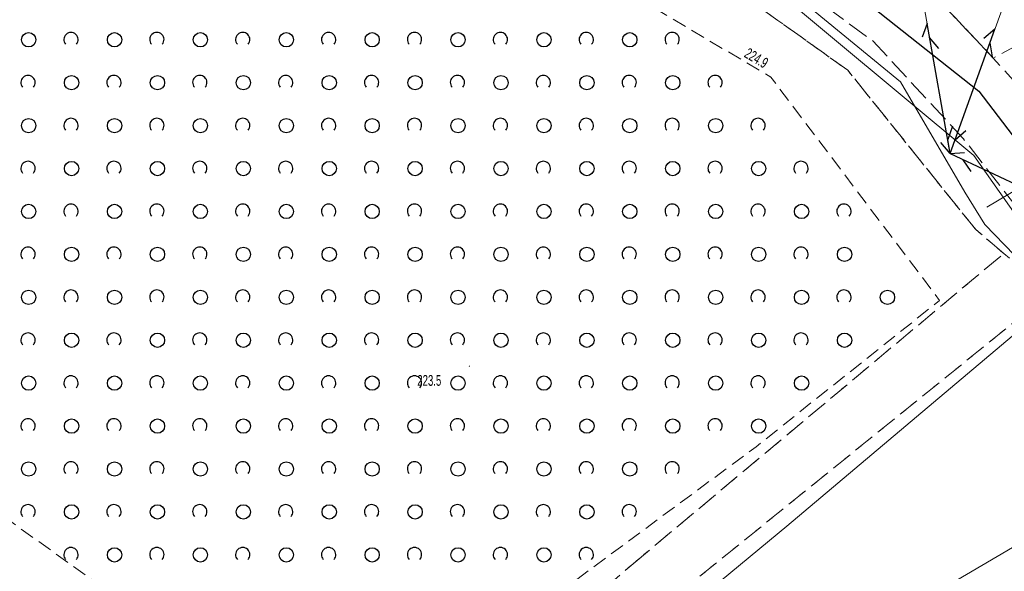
# Model space of a CAD drawing. Header units: metres. Extents: x 6590050 to 6616701, y 5542928 to 5566958.
# Tile 24 of 48: x 6598630 to 6598699, y 5546644 to 5546683. Entities that reach past the tile are written whole.
import ezdxf
from ezdxf.enums import TextEntityAlignment as Align

# ---------------------------------------------------------------- set-up
doc = ezdxf.new("R2010")
doc.units = ezdxf.units.M
doc.header["$MEASUREMENT"] = 0
for name, pattern in [('1.0_0.5', [1.5, 1, -0.5]), ('1.5_0.5', [2, 1.5, -0.5]), ('egkk-500', [2, 1.5, -0.5]), ('egug-500', [1, 0.5, -0.5]), ('sutp_500', [0])]:
    doc.linetypes.add(name, pattern=pattern)
doc.layers.get('0').update_dxf_attribs({"color": 2, "linetype": 'CONTINUOUS', "lineweight": 5})
for name, color, linetype in [('217-kontur klasyfikacyjny', 7, 'CONTINUOUS'), ('218-kontur użytku gruntowego', 7, 'CONTINUOUS'), ('jezdnia', 7, 'CONTINUOUS'), ('Oś ulicy', 7, 'CONTINUOUS'), ('pikieta naturalna', 7, 'CONTINUOUS'), ('pikieta naturalna-Atr2', 7, 'CONTINUOUS'), ('przewód elektroenergetyczny podziemny', 7, 'CONTINUOUS'), ('przewód gazowy', 7, 'CONTINUOUS'), ('przewód kanalizacyjny', 7, 'CONTINUOUS'), ('przewód telekomunikacyjny napowietrzny', 7, 'CONTINUOUS'), ('przewód wodociągowy', 7, 'CONTINUOUS'), ('zadrzewienie  zakrzewienie', 7, 'CONTINUOUS')]:
    doc.layers.add(name, color=color, linetype=linetype)
doc.styles.get("Standard").update_dxf_attribs({"font": 'Working1250', "width": 0.75})

# ---------------------------------------------------------------- blocks, each defined once
blk = doc.blocks.new('PW01')
at = {"linetype": 'Continuous', "lineweight": 13}
h = blk.add_hatch(color=0, dxfattribs=at)
edge = h.paths.add_edge_path()
edge.add_arc((0, 0), 0.045, 0, 360)
blk = doc.blocks.new('SUTP')
at = {"color": 0, "linetype": 'Continuous'}
for p, q in [((0, 0), (0.866, 0.5)), ((0, 0), (9.232, 0)), ((1.866, -0.5), (1, 0)), ((7.366, -0.5), (8.232, 0)), ((9.232, 0), (8.366, 0.5))]:
    blk.add_line(p, q, dxfattribs=at)
blk = doc.blocks.new('OTZK1')
at = {"color": 0, "linetype": 'Continuous'}
blk.add_circle((0, 0), 0.5, dxfattribs=at)
blk = doc.blocks.new('OTZK2')
at = {"color": 0, "linetype": 'Continuous'}
blk.add_arc((0, 0), 0.5, 318.85, 221.162, dxfattribs=at)

msp = doc.modelspace()

# ---------------------------------------------------------------- linework, layer by layer
at = {"layer": '217-kontur klasyfikacyjny', "color": 92, "linetype": 'egkk-500', "lineweight": 18, "flags": 128}
for points in [[(6598688.14, 5546679.5), (6598674.23, 5546689.41)], [(6598697.08, 5546668.36), (6598688.14, 5546679.5)], [(6598699.05, 5546666.69), (6598697.08, 5546668.36)], [(6598673.14, 5546645), (6598699.05, 5546666.69)], [(6598702.3, 5546663.94), (6598676.16, 5546642.8)], [(6598630.38, 5546607.73), (6598673.14, 5546645)]]:
    msp.add_lwpolyline(points, dxfattribs=at)
at = {"layer": '218-kontur użytku gruntowego', "color": 3, "linetype": 'egug-500', "lineweight": 18, "flags": 128}
for points in [[(6598674.23, 5546689.41), (6598688.14, 5546679.5)], [(6598688.14, 5546679.5), (6598697.08, 5546668.36)], [(6598697.08, 5546668.36), (6598699.05, 5546666.69)], [(6598673.14, 5546645), (6598699.05, 5546666.69)], [(6598699.05, 5546666.69), (6598702.3, 5546663.94)], [(6598702.3, 5546663.94), (6598676.16, 5546642.8)], [(6598630.38, 5546607.73), (6598673.14, 5546645)]]:
    msp.add_lwpolyline(points, dxfattribs=at)
at = {"layer": 'jezdnia', "color": 7, "linetype": '1.5_0.5', "lineweight": 18, "flags": 128}
for points in [[(6598291.09, 5546711.93), (6598293.34, 5546712.66), (6598295.74, 5546713.62), (6598305.82, 5546719.1), (6598305.79, 5546721.36), (6598310.47, 5546724.1), (6598311.96, 5546722.32), (6598318.56, 5546725.06), (6598318.88, 5546728.5), (6598323.66, 5546729.81), (6598324.77, 5546727.26), (6598345.85, 5546733.46), (6598363.75, 5546737.24), (6598364.35, 5546741.06), (6598368.84, 5546741.8), (6598370.16, 5546738.08), (6598374.51, 5546738.68), (6598380.85, 5546745.44), (6598383.92, 5546744.38), (6598383.15, 5546739.5), (6598402.86, 5546741.28), (6598437.76, 5546745.73), (6598441.02, 5546752.02), (6598446.45, 5546752.14), (6598447.57, 5546746.98), (6598460.85, 5546747.28), (6598477.08, 5546746.42), (6598478.19, 5546749.34), (6598484.22, 5546748.8), (6598484.46, 5546745.66), (6598488.96, 5546745.2), (6598494.58, 5546744.63), (6598509.52, 5546743.01), (6598514.28, 5546742.49), (6598521.16, 5546741.47), (6598523.54, 5546741.24), (6598531.71, 5546740.09), (6598531.07, 5546751.26), (6598535.55, 5546750.36), (6598539.92, 5546749.33), (6598537.98, 5546739.45), (6598552.77, 5546737.86), (6598559.09, 5546737.17), (6598565.02, 5546736.48), (6598572.97, 5546735.81), (6598580.67, 5546735.05), (6598591.6, 5546733.63), (6598593.98, 5546735.55), (6598596.98, 5546738.5), (6598600.44, 5546735.31), (6598598.65, 5546732.17), (6598608, 5546729.84), (6598621.87, 5546726.01), (6598625.4, 5546724.84), (6598627.06, 5546727.51), (6598630.31, 5546726.12), (6598630.89, 5546722.81), (6598637.06, 5546719.82), (6598645.86, 5546715.45), (6598652.12, 5546711.97), (6598653.2, 5546712.66), (6598656.33, 5546711.66), (6598657.6, 5546711.15), (6598659.54, 5546710.09), (6598663.08, 5546707.05), (6598662.56, 5546705.34), (6598665.43, 5546703.41), (6598672.11, 5546699.89), (6598673.28, 5546700.21), (6598679.18, 5546697), (6598683.27, 5546694.52), (6598686.44, 5546692.65), (6598686, 5546691.52), (6598693.71, 5546685.22), (6598698.31, 5546680.35), (6598704.25, 5546673.7), (6598706.65, 5546670.4), (6598710.17, 5546665.7), (6598714.02, 5546662.43), (6598718.92, 5546660.51), (6598723.03, 5546660.42), (6598729.6, 5546660.94), (6598735.35, 5546662.17), (6598739.77, 5546664.38), (6598741.99, 5546666.94), (6598744.49, 5546671.55), (6598745.86, 5546680.44), (6598747.61, 5546702.72), (6598751.56, 5546701.87), (6598749.76, 5546680.33), (6598748.88, 5546673.75), (6598746.6, 5546659.18), (6598739.25, 5546654.38), (6598732.66, 5546655.31), (6598719.48, 5546655.24), (6598718.82, 5546655.52), (6598713.6, 5546657.38), (6598707.08, 5546661.9), (6598701.92, 5546667.4), (6598696.22, 5546674.71), (6598689.9, 5546681.54), (6598675.65, 5546691.94), (6598660.49, 5546701.57), (6598652.14, 5546707.42), (6598643.72, 5546711.95), (6598634.39, 5546716.19), (6598626.4, 5546719.32), (6598614.85, 5546722.85), (6598604.49, 5546725.66), (6598590.59, 5546728.4), (6598580.02, 5546730.1), (6598572.26, 5546731.15), (6598564.05, 5546732.04), (6598555.31, 5546733.27), (6598536.88, 5546735.66), (6598520.74, 5546737.19), (6598513.36, 5546738.04), (6598509.04, 5546738.49), (6598497.49, 5546739.71), (6598480.43, 5546741.45), (6598469.58, 5546742.17), (6598459.32, 5546742.59), (6598448.87, 5546742.27), (6598440.17, 5546741.51), (6598430.11, 5546740.04), (6598413.49, 5546737.6), (6598401.77, 5546736.51), (6598391.68, 5546735.64), (6598381.1, 5546734.8), (6598371.81, 5546733.63), (6598360.64, 5546731.93), (6598352.87, 5546730.22), (6598340.04, 5546726.9), (6598326.4, 5546722.75), (6598313.92, 5546717.69), (6598294.1, 5546707.33)], [(6598693.71, 5546685.22), (6598695.38, 5546686.77), (6598699.78, 5546683.96), (6598700.06, 5546681.29), (6598698.31, 5546680.35)]]:
    msp.add_lwpolyline(points, close=True, dxfattribs=at)
at = {"layer": 'Oś ulicy', "color": 5, "linetype": 'Continuous', "lineweight": 25, "flags": 128}
msp.add_lwpolyline([(6598277.41, 5546703.71), (6598324.06, 5546724.6), (6598371.24, 5546736.05), (6598456.58, 5546744.85), (6598523.4, 5546739.49), (6598576.83, 5546732.39), (6598620.78, 5546724.14), (6598645.8, 5546713.07), (6598677.12, 5546694.04), (6598697.31, 5546678.03), (6598710, 5546661.39), (6598718.06, 5546657.9), (6598738.42, 5546651.82), (6598746.62, 5546682.36), (6598758.01, 5546805.57), (6598776.59, 5546944.83)], dxfattribs=at)
at = {"layer": 'przewód elektroenergetyczny podziemny', "color": 1, "linetype": 'Continuous', "lineweight": 18, "flags": 128}
msp.add_lwpolyline([(6598615.15, 5546609.1), (6598632.44, 5546596.35), (6598654.46, 5546623.26), (6598683.89, 5546647.62), (6598701.26, 5546662.28), (6598719.52, 5546653), (6598731.32, 5546649.33), (6598737.01, 5546648.24), (6598746.2, 5546646.01), (6598750.66, 5546648.56), (6598754.01, 5546677.47), (6598757.32, 5546720.1), (6598758.7, 5546737.52), (6598750.01, 5546738.68), (6598752.31, 5546768.98), (6598755.1, 5546804.37), (6598757.78, 5546824.18), (6598759.95, 5546839.54), (6598763.26, 5546862.15), (6598765.71, 5546879.61), (6598768.3, 5546897.08), (6598770.82, 5546915.43), (6598775.54, 5546946.16), (6598776.28, 5546952.77)], dxfattribs=at)
at = {"layer": 'przewód gazowy', "color": 52, "linetype": 'Continuous', "lineweight": 18, "flags": 128}
msp.add_lwpolyline([(6598551.36, 5546732.87), (6598574.52, 5546730.18), (6598616.84, 5546722.32), (6598638.41, 5546713.77), (6598658.85, 5546701.15), (6598676.93, 5546690.23), (6598696.95, 5546673.54), (6598704.58, 5546662.67), (6598719.89, 5546654.4), (6598729.8, 5546653.55), (6598729.45, 5546660.06), (6598736.36, 5546667.46), (6598741.08, 5546674.95), (6598743.2, 5546690.45), (6598745.49, 5546691.66), (6598746.14, 5546712.66), (6598749.3, 5546734.13), (6598750.05, 5546775.58), (6598754.2, 5546796.63), (6598754.64, 5546805.1)], dxfattribs=at)
at = {"layer": 'przewód kanalizacyjny', "color": 34, "linetype": 'Continuous', "lineweight": 18, "flags": 128}
msp.add_lwpolyline([(6598685.58, 5546640.11), (6598688.93, 5546639.86), (6598710.36, 5546652.43), (6598711.02, 5546647.7), (6598722.28, 5546642.67), (6598745.55, 5546666.73), (6598749.44, 5546706.35), (6598752.53, 5546745.54), (6598755.48, 5546784.23), (6598760.19, 5546822.73), (6598765.45, 5546861.29), (6598770.74, 5546897.08), (6598777, 5546940.71), (6598781.53, 5546950.42), (6598795.57, 5546957.62), (6598838.22, 5546967.52), (6598839.26, 5546970.52)], dxfattribs=at)
at = {"layer": 'przewód telekomunikacyjny napowietrzny', "color": 30, "linetype": 'sutp_500', "lineweight": 18, "flags": 128}
for points in [[(6598695.3, 5546673.67), (6598707.42, 5546707.4)], [(6598695.3, 5546673.67), (6598692.75, 5546688)], [(6598695.3, 5546673.67), (6598721.01, 5546661.57)]]:
    msp.add_lwpolyline(points, dxfattribs=at)
at = {"layer": 'przewód wodociągowy', "color": 5, "linetype": 'Continuous', "lineweight": 18, "flags": 128}
for points in [[(6598696.33, 5546670.97), (6598691.83, 5546678.69), (6598680.56, 5546687.95), (6598657.4, 5546702.81), (6598641.45, 5546711.54), (6598631.11, 5546716.47), (6598613.22, 5546722.53), (6598592.02, 5546727.94), (6598575.97, 5546730.12), (6598551.95, 5546733.17), (6598536.73, 5546734.8), (6598537.47, 5546740.73), (6598523.29, 5546742.58), (6598494.52, 5546746.02), (6598492.19, 5546746.8), (6598473.76, 5546747.56), (6598453.52, 5546748.38), (6598414.71, 5546744.27), (6598383.82, 5546742.04), (6598374.87, 5546741.49), (6598364.62, 5546739.1), (6598346.17, 5546734.02), (6598312.98, 5546724), (6598278.04, 5546736.76)], [(6598709.64, 5546679.72), (6598705.03, 5546674.2), (6598697.86, 5546669.93)], [(6598754.05, 5546645.49), (6598746.93, 5546641.62), (6598729.32, 5546645.04), (6598710.08, 5546655.92), (6598697.71, 5546668.72), (6598696.33, 5546670.97)]]:
    msp.add_lwpolyline(points, dxfattribs=at)
at = {"layer": 'zadrzewienie  zakrzewienie', "color": 7, "linetype": '1.0_0.5', "lineweight": 18, "flags": 128}
msp.add_lwpolyline([(6598650.11, 5546698.33), (6598682.77, 5546679.02), (6598694.56, 5546663.41), (6598681.74, 5546653.18), (6598652.49, 5546631.54), (6598622.69, 5546652.98), (6598620.44, 5546634.84), (6598615.23, 5546636.47), (6598598.83, 5546664.36), (6598610.73, 5546677.37), (6598626.34, 5546702.24)], close=True, dxfattribs=at)

# ---------------------------------------------------------------- block references
at = {"layer": 'pikieta naturalna', "color": 7, "linetype": 'Continuous', "lineweight": 13}
for p in [(6598682.77, 5546679.02), (6598661.71, 5546658.81)]:
    msp.add_blockref('PW01', p, dxfattribs=at)
at = {"layer": 'przewód telekomunikacyjny napowietrzny', "color": 30, "linetype": 'Continuous', "lineweight": 18}
for rotation in [100.09, 70.235, 334.797]:
    msp.add_blockref('SUTP', (6598695.3, 5546673.67), dxfattribs=dict(at, rotation=rotation))
at = {"layer": 'zadrzewienie  zakrzewienie', "color": 7, "linetype": 'Continuous', "lineweight": 18}
for name, p in [('OTZK1', (6598630.916, 5546681.626)), ('OTZK2', (6598633.874, 5546681.637)), ('OTZK1', (6598636.916, 5546681.626)), ('OTZK2', (6598639.874, 5546681.637)), ('OTZK1', (6598642.916, 5546681.626)), ('OTZK2', (6598645.874, 5546681.637)), ('OTZK1', (6598648.916, 5546681.626)), ('OTZK2', (6598651.874, 5546681.637)), ('OTZK1', (6598654.916, 5546681.626)), ('OTZK2', (6598657.874, 5546681.637)), ('OTZK1', (6598660.916, 5546681.626)), ('OTZK2', (6598663.874, 5546681.637)), ('OTZK1', (6598666.916, 5546681.626)), ('OTZK2', (6598669.874, 5546681.637)), ('OTZK1', (6598672.916, 5546681.626)), ('OTZK2', (6598675.874, 5546681.637)), ('OTZK2', (6598630.874, 5546678.637)), ('OTZK1', (6598633.916, 5546678.626)), ('OTZK2', (6598636.874, 5546678.637)), ('OTZK1', (6598639.916, 5546678.626)), ('OTZK2', (6598642.874, 5546678.637)), ('OTZK1', (6598645.916, 5546678.626)), ('OTZK2', (6598648.874, 5546678.637)), ('OTZK1', (6598651.916, 5546678.626)), ('OTZK2', (6598654.874, 5546678.637)), ('OTZK1', (6598657.916, 5546678.626)), ('OTZK2', (6598660.874, 5546678.637)), ('OTZK1', (6598663.916, 5546678.626)), ('OTZK2', (6598666.874, 5546678.637)), ('OTZK1', (6598669.916, 5546678.626)), ('OTZK2', (6598672.874, 5546678.637)), ('OTZK1', (6598675.916, 5546678.626)), ('OTZK2', (6598678.874, 5546678.637)), ('OTZK1', (6598630.916, 5546675.626)), ('OTZK2', (6598633.874, 5546675.637)), ('OTZK1', (6598636.916, 5546675.626)), ('OTZK2', (6598639.874, 5546675.637)), ('OTZK1', (6598642.916, 5546675.626)), ('OTZK2', (6598645.874, 5546675.637)), ('OTZK1', (6598648.916, 5546675.626)), ('OTZK2', (6598651.874, 5546675.637)), ('OTZK1', (6598654.916, 5546675.626)), ('OTZK2', (6598657.874, 5546675.637)), ('OTZK1', (6598660.916, 5546675.626)), ('OTZK2', (6598663.874, 5546675.637)), ('OTZK1', (6598666.916, 5546675.626)), ('OTZK2', (6598669.874, 5546675.637)), ('OTZK1', (6598672.916, 5546675.626)), ('OTZK2', (6598675.874, 5546675.637)), ('OTZK1', (6598678.916, 5546675.626)), ('OTZK2', (6598681.874, 5546675.637)), ('OTZK2', (6598630.874, 5546672.637)), ('OTZK1', (6598633.916, 5546672.626)), ('OTZK2', (6598636.874, 5546672.637)), ('OTZK1', (6598639.916, 5546672.626)), ('OTZK2', (6598642.874, 5546672.637)), ('OTZK1', (6598645.916, 5546672.626)), ('OTZK2', (6598648.874, 5546672.637)), ('OTZK1', (6598651.916, 5546672.626)), ('OTZK2', (6598654.874, 5546672.637)), ('OTZK1', (6598657.916, 5546672.626)), ('OTZK2', (6598660.874, 5546672.637)), ('OTZK1', (6598663.916, 5546672.626)), ('OTZK2', (6598666.874, 5546672.637)), ('OTZK1', (6598669.916, 5546672.626)), ('OTZK2', (6598672.874, 5546672.637)), ('OTZK1', (6598675.916, 5546672.626)), ('OTZK2', (6598678.874, 5546672.637)), ('OTZK1', (6598681.916, 5546672.626)), ('OTZK2', (6598684.874, 5546672.637)), ('OTZK1', (6598630.916, 5546669.626)), ('OTZK2', (6598633.874, 5546669.637)), ('OTZK1', (6598636.916, 5546669.626)), ('OTZK2', (6598639.874, 5546669.637)), ('OTZK1', (6598642.916, 5546669.626)), ('OTZK2', (6598645.874, 5546669.637)), ('OTZK1', (6598648.916, 5546669.626)), ('OTZK2', (6598651.874, 5546669.637)), ('OTZK1', (6598654.916, 5546669.626)), ('OTZK2', (6598657.874, 5546669.637)), ('OTZK1', (6598660.916, 5546669.626)), ('OTZK2', (6598663.874, 5546669.637)), ('OTZK1', (6598666.916, 5546669.626)), ('OTZK2', (6598669.874, 5546669.637)), ('OTZK1', (6598672.916, 5546669.626)), ('OTZK2', (6598675.874, 5546669.637)), ('OTZK1', (6598678.916, 5546669.626)), ('OTZK2', (6598681.874, 5546669.637)), ('OTZK1', (6598684.916, 5546669.626)), ('OTZK2', (6598687.874, 5546669.637)), ('OTZK2', (6598630.874, 5546666.637)), ('OTZK1', (6598633.916, 5546666.626)), ('OTZK2', (6598636.874, 5546666.637)), ('OTZK1', (6598639.916, 5546666.626)), ('OTZK2', (6598642.874, 5546666.637)), ('OTZK1', (6598645.916, 5546666.626)), ('OTZK2', (6598648.874, 5546666.637)), ('OTZK1', (6598651.916, 5546666.626)), ('OTZK2', (6598654.874, 5546666.637)), ('OTZK1', (6598657.916, 5546666.626)), ('OTZK2', (6598660.874, 5546666.637)), ('OTZK1', (6598663.916, 5546666.626)), ('OTZK2', (6598666.874, 5546666.637)), ('OTZK1', (6598669.916, 5546666.626)), ('OTZK2', (6598672.874, 5546666.637)), ('OTZK1', (6598675.916, 5546666.626)), ('OTZK2', (6598678.874, 5546666.637)), ('OTZK1', (6598681.916, 5546666.626)), ('OTZK2', (6598684.874, 5546666.637)), ('OTZK1', (6598687.916, 5546666.626)), ('OTZK1', (6598630.916, 5546663.626)), ('OTZK2', (6598633.874, 5546663.637)), ('OTZK1', (6598636.916, 5546663.626)), ('OTZK2', (6598639.874, 5546663.637)), ('OTZK1', (6598642.916, 5546663.626)), ('OTZK2', (6598645.874, 5546663.637)), ('OTZK1', (6598648.916, 5546663.626)), ('OTZK2', (6598651.874, 5546663.637)), ('OTZK1', (6598654.916, 5546663.626)), ('OTZK2', (6598657.874, 5546663.637)), ('OTZK1', (6598660.916, 5546663.626)), ('OTZK2', (6598663.874, 5546663.637)), ('OTZK1', (6598666.916, 5546663.626)), ('OTZK2', (6598669.874, 5546663.637)), ('OTZK1', (6598672.916, 5546663.626)), ('OTZK2', (6598675.874, 5546663.637)), ('OTZK1', (6598678.916, 5546663.626)), ('OTZK2', (6598681.874, 5546663.637)), ('OTZK1', (6598684.916, 5546663.626)), ('OTZK2', (6598687.874, 5546663.637)), ('OTZK1', (6598690.916, 5546663.626)), ('OTZK2', (6598630.874, 5546660.637)), ('OTZK2', (6598636.874, 5546660.637)), ('OTZK2', (6598642.874, 5546660.637)), ('OTZK2', (6598648.874, 5546660.637)), ('OTZK2', (6598654.874, 5546660.637)), ('OTZK2', (6598660.874, 5546660.637)), ('OTZK2', (6598666.874, 5546660.637)), ('OTZK2', (6598672.874, 5546660.637)), ('OTZK2', (6598678.874, 5546660.637)), ('OTZK2', (6598684.874, 5546660.637)), ('OTZK1', (6598633.916, 5546660.626)), ('OTZK1', (6598639.916, 5546660.626)), ('OTZK1', (6598645.916, 5546660.626)), ('OTZK1', (6598651.916, 5546660.626)), ('OTZK1', (6598657.916, 5546660.626)), ('OTZK1', (6598663.916, 5546660.626)), ('OTZK1', (6598669.916, 5546660.626)), ('OTZK1', (6598675.916, 5546660.626)), ('OTZK1', (6598681.916, 5546660.626)), ('OTZK1', (6598687.916, 5546660.626)), ('OTZK1', (6598630.916, 5546657.626)), ('OTZK2', (6598633.874, 5546657.637)), ('OTZK1', (6598636.916, 5546657.626)), ('OTZK2', (6598639.874, 5546657.637)), ('OTZK1', (6598642.916, 5546657.626)), ('OTZK2', (6598645.874, 5546657.637)), ('OTZK1', (6598648.916, 5546657.626)), ('OTZK2', (6598651.874, 5546657.637)), ('OTZK1', (6598654.916, 5546657.626)), ('OTZK2', (6598657.874, 5546657.637)), ('OTZK1', (6598660.916, 5546657.626)), ('OTZK2', (6598663.874, 5546657.637)), ('OTZK1', (6598666.916, 5546657.626)), ('OTZK2', (6598669.874, 5546657.637)), ('OTZK1', (6598672.916, 5546657.626)), ('OTZK2', (6598675.874, 5546657.637)), ('OTZK1', (6598678.916, 5546657.626)), ('OTZK2', (6598681.874, 5546657.637)), ('OTZK1', (6598684.916, 5546657.626)), ('OTZK2', (6598630.874, 5546654.637)), ('OTZK1', (6598633.916, 5546654.626)), ('OTZK2', (6598636.874, 5546654.637)), ('OTZK1', (6598639.916, 5546654.626)), ('OTZK2', (6598642.874, 5546654.637)), ('OTZK1', (6598645.916, 5546654.626)), ('OTZK2', (6598648.874, 5546654.637)), ('OTZK1', (6598651.916, 5546654.626)), ('OTZK2', (6598654.874, 5546654.637)), ('OTZK1', (6598657.916, 5546654.626)), ('OTZK2', (6598660.874, 5546654.637)), ('OTZK1', (6598663.916, 5546654.626)), ('OTZK2', (6598666.874, 5546654.637)), ('OTZK1', (6598669.916, 5546654.626)), ('OTZK2', (6598672.874, 5546654.637)), ('OTZK1', (6598675.916, 5546654.626)), ('OTZK2', (6598678.874, 5546654.637)), ('OTZK1', (6598681.916, 5546654.626)), ('OTZK1', (6598630.916, 5546651.626)), ('OTZK2', (6598633.874, 5546651.637)), ('OTZK1', (6598636.916, 5546651.626)), ('OTZK2', (6598639.874, 5546651.637)), ('OTZK1', (6598642.916, 5546651.626)), ('OTZK2', (6598645.874, 5546651.637)), ('OTZK1', (6598648.916, 5546651.626)), ('OTZK2', (6598651.874, 5546651.637)), ('OTZK1', (6598654.916, 5546651.626)), ('OTZK2', (6598657.874, 5546651.637)), ('OTZK1', (6598660.916, 5546651.626)), ('OTZK2', (6598663.874, 5546651.637)), ('OTZK1', (6598666.916, 5546651.626)), ('OTZK2', (6598669.874, 5546651.637)), ('OTZK1', (6598672.916, 5546651.626)), ('OTZK2', (6598675.874, 5546651.637)), ('OTZK2', (6598630.874, 5546648.637)), ('OTZK1', (6598633.916, 5546648.626)), ('OTZK2', (6598636.874, 5546648.637)), ('OTZK1', (6598639.916, 5546648.626)), ('OTZK2', (6598642.874, 5546648.637)), ('OTZK1', (6598645.916, 5546648.626)), ('OTZK2', (6598648.874, 5546648.637)), ('OTZK1', (6598651.916, 5546648.626)), ('OTZK2', (6598654.874, 5546648.637)), ('OTZK1', (6598657.916, 5546648.626)), ('OTZK2', (6598660.874, 5546648.637)), ('OTZK1', (6598663.916, 5546648.626)), ('OTZK2', (6598666.874, 5546648.637)), ('OTZK1', (6598669.916, 5546648.626)), ('OTZK2', (6598672.874, 5546648.637)), ('OTZK2', (6598633.874, 5546645.637)), ('OTZK1', (6598636.916, 5546645.626)), ('OTZK2', (6598639.874, 5546645.637)), ('OTZK1', (6598642.916, 5546645.626)), ('OTZK2', (6598645.874, 5546645.637)), ('OTZK1', (6598648.916, 5546645.626)), ('OTZK2', (6598651.874, 5546645.637)), ('OTZK1', (6598654.916, 5546645.626)), ('OTZK2', (6598657.874, 5546645.637)), ('OTZK1', (6598660.916, 5546645.626)), ('OTZK2', (6598663.874, 5546645.637)), ('OTZK1', (6598666.916, 5546645.626)), ('OTZK2', (6598669.874, 5546645.637))]:
    msp.add_blockref(name, p, dxfattribs=at)

# ---------------------------------------------------------------- texts
at = {"layer": 'pikieta naturalna-Atr2', "color": 7, "width": 0.667}
msp.add_text('224.9', height=0.75, rotation=329.406, dxfattribs=at).set_placement((6598681.23, 5546681.1), align=Align.TOP_LEFT)
msp.add_text('223.5', height=0.75, dxfattribs=at).set_placement((6598658.07, 5546657.44))

doc.saveas('drawing.dxf')
